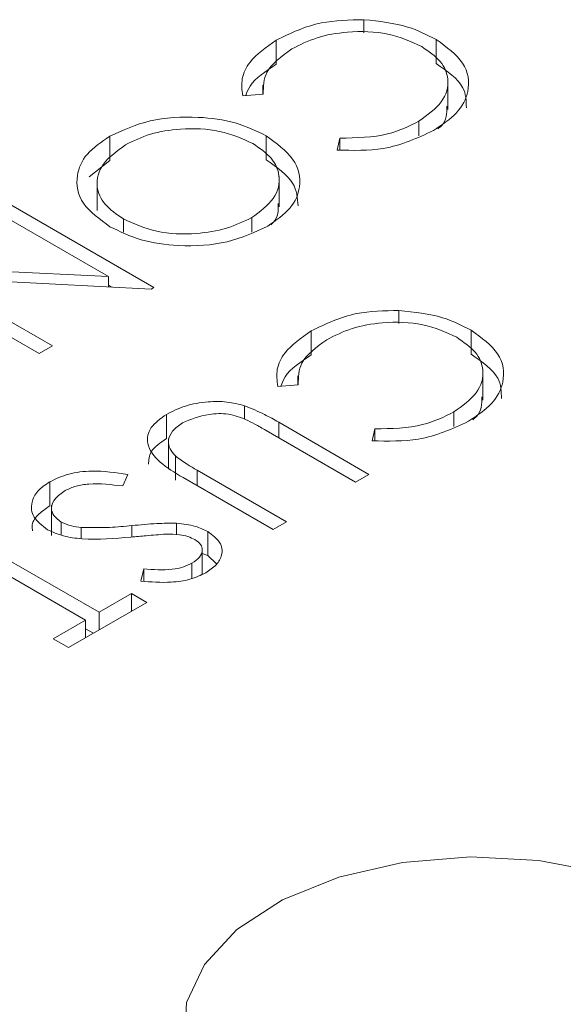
# Model space of a CAD drawing. Header units: inches. Extents: x 0.09 to 9.04, y 0 to 5.41.
# Tile 6 of 19: x 1.43 to 1.51, y 1.11 to 1.26. Entities that reach past the tile are written whole.
import ezdxf

# ---------------------------------------------------------------- set-up
doc = ezdxf.new("R2010")
doc.units = ezdxf.units.IN
doc.header["$MEASUREMENT"] = 0

msp = doc.modelspace()

# ---------------------------------------------------------------- linework, layer by layer
at = {"color": 7, "linetype": 'Continuous', "lineweight": 15}
for p, q in [((1.48214, 1.26243), (1.48214, 1.26453)), ((1.4683, 1.25748), (1.4683, 1.26129)), ((1.49354, 1.25759), (1.49354, 1.2614)), ((1.46619, 1.25416), (1.46619, 1.25277)), ((1.4954, 1.25036), (1.4954, 1.25513)), ((1.46624, 1.25278), (1.46299, 1.25252)), ((1.49082, 1.2462), (1.49082, 1.24848)), ((1.4667, 1.24238), (1.4667, 1.24619)), ((1.44199, 1.2423), (1.44199, 1.24611)), ((1.47789, 1.24391), (1.47833, 1.2458)), ((1.47833, 1.24393), (1.47833, 1.2458)), ((1.43876, 1.2397), (1.44199, 1.2423)), ((1.43999, 1.23913), (1.43999, 1.23437)), ((1.46876, 1.23497), (1.46876, 1.23973)), ((1.42541, 1.23584), (1.44898, 1.22223)), ((1.4418, 1.22393), (1.42329, 1.23461)), ((1.44416, 1.23093), (1.44416, 1.23304)), ((1.46444, 1.23094), (1.46444, 1.23325)), ((1.43085, 1.21176), (1.40728, 1.22537)), ((1.40776, 1.22565), (1.4418, 1.22393)), ((1.41441, 1.22369), (1.43296, 1.21298)), ((1.44854, 1.22197), (1.41441, 1.22369)), ((1.4418, 1.22231), (1.4418, 1.22393)), ((1.4418, 1.22256), (1.44228, 1.22229)), ((1.44898, 1.22223), (1.44854, 1.22197)), ((1.48767, 1.2165), (1.48767, 1.21859)), ((1.47383, 1.21155), (1.47383, 1.21536)), ((1.49907, 1.21166), (1.49907, 1.21547)), ((1.43296, 1.21298), (1.43085, 1.21176)), ((1.50093, 1.20443), (1.50093, 1.2092)), ((1.47172, 1.20823), (1.47172, 1.20684)), ((1.47177, 1.20685), (1.46852, 1.20659)), ((1.46329, 1.20143), (1.46329, 1.20354)), ((1.45095, 1.19835), (1.45095, 1.20216)), ((1.49635, 1.20026), (1.49635, 1.20255)), ((1.4808, 1.19147), (1.46668, 1.19963)), ((1.46868, 1.20091), (1.48291, 1.19269)), ((1.48342, 1.19798), (1.48386, 1.19987)), ((1.48386, 1.198), (1.48386, 1.19987)), ((1.45129, 1.19828), (1.45129, 1.19351)), ((1.45238, 1.19179), (1.45238, 1.1956)), ((1.4558, 1.19335), (1.46992, 1.18519)), ((1.44485, 1.19269), (1.44406, 1.19085)), ((1.46781, 1.18397), (1.45357, 1.19219)), ((1.48291, 1.19269), (1.4808, 1.19147)), ((1.43254, 1.18771), (1.43254, 1.19152)), ((1.4328, 1.18778), (1.4328, 1.18302)), ((1.43433, 1.18312), (1.43433, 1.18516)), ((1.43749, 1.18254), (1.43749, 1.18431)), ((1.45256, 1.18317), (1.45256, 1.18497)), ((1.46992, 1.18519), (1.46781, 1.18397)), ((1.41915, 1.1831), (1.44031, 1.17089)), ((1.45747, 1.17985), (1.45747, 1.18366)), ((1.43819, 1.16967), (1.41704, 1.18188)), ((1.45662, 1.17696), (1.45662, 1.18077)), ((1.45662, 1.18021), (1.45747, 1.17985)), ((1.45747, 1.17985), (1.45888, 1.17856)), ((1.44689, 1.17581), (1.44736, 1.17775)), ((1.44736, 1.17579), (1.44736, 1.17775)), ((1.45498, 1.17625), (1.45498, 1.17866)), ((1.44031, 1.17089), (1.44544, 1.17385)), ((1.44544, 1.17385), (1.44786, 1.17246)), ((1.44544, 1.17106), (1.44544, 1.17385)), ((1.44786, 1.17246), (1.43547, 1.16531)), ((1.44031, 1.1681), (1.44031, 1.17089)), ((1.43305, 1.1667), (1.43819, 1.16967)), ((1.43819, 1.16688), (1.43819, 1.16967)), ((1.43819, 1.1683), (1.43942, 1.16759)), ((1.43547, 1.16531), (1.43305, 1.1667))]:
    msp.add_line(p, q, dxfattribs=at)
at = {"color": 8, "linetype": 'Continuous', "lineweight": 15}
for p, q in [((1.46868, 1.19847), (1.46868, 1.20091)), ((1.4558, 1.1909), (1.4558, 1.19335)), ((1.4455, 1.18278), (1.4455, 1.18459))]:
    msp.add_line(p, q, dxfattribs=at)
at = {"color": 7, "linetype": 'Continuous', "lineweight": 15, "flags": 128}
msp.add_lwpolyline([(1.54696, 1.10453), (1.54602, 1.11076), (1.54261, 1.1167), (1.53692, 1.12202), (1.52926, 1.12645), (1.52004, 1.12973), (1.50975, 1.1317), (1.49896, 1.13224), (1.48824, 1.13134), (1.47817, 1.12903), (1.46929, 1.12544), (1.46209, 1.12077), (1.45694, 1.11526), (1.45414, 1.10922), (1.45383, 1.10297)], dxfattribs=at)
at = {"color": 7, "linetype": 'Continuous', "lineweight": 15}
for points, knots in [([(1.4683, 1.26129), (1.47056, 1.2624), (1.4746, 1.26436), (1.47984, 1.26448), (1.48214, 1.26453)], [0, 0, 0, 0, 0.559804, 1, 1, 1, 1]), ([(1.48214, 1.26453), (1.48455, 1.26427), (1.48884, 1.2638), (1.4921, 1.26213), (1.49354, 1.2614)], [0, 0, 0, 0, 0.559029, 1, 1, 1, 1]), ([(1.49126, 1.26027), (1.48956, 1.26105), (1.48615, 1.2626), (1.47991, 1.26279), (1.47457, 1.26183), (1.47201, 1.26055), (1.47073, 1.25991)], [0, 0, 0, 0, 0.279434, 0.558921, 0.779283, 1, 1, 1, 1]), ([(1.46299, 1.25252), (1.46288, 1.25342), (1.46267, 1.25522), (1.46416, 1.25839), (1.46673, 1.26019), (1.4683, 1.26129)], [0, 0, 0, 0, 0.280408, 0.560778, 1, 1, 1, 1]), ([(1.49082, 1.24848), (1.49216, 1.24945), (1.49482, 1.25138), (1.49576, 1.25488), (1.4945, 1.25803), (1.49234, 1.25953), (1.49126, 1.26027)], [0, 0, 0, 0, 0.279855, 0.559481, 0.779678, 1, 1, 1, 1]), ([(1.49354, 1.2614), (1.49517, 1.26021), (1.49844, 1.25783), (1.49899, 1.25348), (1.49714, 1.2497), (1.49445, 1.24791), (1.49311, 1.24701)], [0, 0, 0, 0, 0.279505, 0.559095, 0.779381, 1, 1, 1, 1]), ([(1.47073, 1.25991), (1.46913, 1.25873), (1.46627, 1.25661), (1.46625, 1.25395), (1.46624, 1.25278)], [0, 0, 0, 0, 0.558772, 1, 1, 1, 1]), ([(1.46347, 1.25256), (1.46367, 1.25305), (1.46439, 1.25493), (1.46664, 1.2564), (1.4683, 1.25748)], [0, 0, 0, 0, 0.262119, 1, 1, 1, 1]), ([(1.49354, 1.25759), (1.49526, 1.2564), (1.49824, 1.25435), (1.49829, 1.2517), (1.49831, 1.25059)], [0, 0, 0, 0, 0.57762, 1, 1, 1, 1]), ([(1.4938, 1.24726), (1.49398, 1.24741), (1.49524, 1.24843), (1.49524, 1.24974), (1.49524, 1.25086)], [0, 0, 0, 0, 0.146971, 1, 1, 1, 1]), ([(1.44199, 1.24611), (1.44402, 1.24704), (1.44808, 1.24892), (1.45547, 1.24934), (1.46202, 1.24845), (1.46514, 1.24694), (1.4667, 1.24619)], [0, 0, 0, 0, 0.27967, 0.559373, 0.779634, 1, 1, 1, 1]), ([(1.47833, 1.2458), (1.48096, 1.24586), (1.48568, 1.24595), (1.48925, 1.2477), (1.49082, 1.24848)], [0, 0, 0, 0, 0.558427, 1, 1, 1, 1]), ([(1.4646, 1.24496), (1.46293, 1.24571), (1.4596, 1.24722), (1.45355, 1.24743), (1.44828, 1.24661), (1.44576, 1.24538), (1.44449, 1.24476)], [0, 0, 0, 0, 0.279416, 0.559077, 0.779478, 1, 1, 1, 1]), ([(1.4667, 1.24619), (1.46831, 1.24501), (1.47151, 1.24266), (1.47242, 1.23841), (1.47082, 1.23463), (1.46825, 1.23282), (1.46696, 1.23191)], [0, 0, 0, 0, 0.279739, 0.55933, 0.779683, 1, 1, 1, 1]), ([(1.49311, 1.24701), (1.49059, 1.24584), (1.4861, 1.24376), (1.48041, 1.24387), (1.47789, 1.24391)], [0, 0, 0, 0, 0.559513, 1, 1, 1, 1]), ([(1.44204, 1.23182), (1.44042, 1.23299), (1.43718, 1.23534), (1.43647, 1.23962), (1.43805, 1.24341), (1.44068, 1.24521), (1.44199, 1.24611)], [0, 0, 0, 0, 0.279632, 0.559337, 0.779596, 1, 1, 1, 1]), ([(1.44449, 1.24476), (1.44317, 1.2438), (1.44052, 1.24187), (1.43963, 1.23838), (1.44095, 1.23526), (1.44309, 1.23378), (1.44416, 1.23304)], [0, 0, 0, 0, 0.279833, 0.559384, 0.779652, 1, 1, 1, 1]), ([(1.46444, 1.23325), (1.46573, 1.23422), (1.46832, 1.23616), (1.4691, 1.23964), (1.4678, 1.24274), (1.46567, 1.24422), (1.4646, 1.24496)], [0, 0, 0, 0, 0.279626, 0.559357, 0.779634, 1, 1, 1, 1]), ([(1.4667, 1.24238), (1.46838, 1.2412), (1.47141, 1.23907), (1.47165, 1.23634), (1.47176, 1.2351)], [0, 0, 0, 0, 0.550286, 1, 1, 1, 1]), ([(1.46743, 1.23214), (1.46757, 1.23226), (1.46867, 1.23321), (1.46862, 1.23441), (1.46857, 1.23546)], [0, 0, 0, 0, 0.119206, 1, 1, 1, 1]), ([(1.44416, 1.23304), (1.44584, 1.23228), (1.44919, 1.23076), (1.4553, 1.23054), (1.46058, 1.23142), (1.46315, 1.23264), (1.46444, 1.23325)], [0, 0, 0, 0, 0.279466, 0.558866, 0.779511, 1, 1, 1, 1]), ([(1.46696, 1.23191), (1.46492, 1.23096), (1.46084, 1.22905), (1.45336, 1.22859), (1.44675, 1.22952), (1.44361, 1.23105), (1.44204, 1.23182)], [0, 0, 0, 0, 0.279754, 0.559354, 0.779581, 1, 1, 1, 1]), ([(1.47383, 1.21536), (1.47609, 1.21646), (1.48013, 1.21843), (1.48537, 1.21854), (1.48767, 1.21859)], [0, 0, 0, 0, 0.559804, 1, 1, 1, 1]), ([(1.48767, 1.21859), (1.49008, 1.21833), (1.49437, 1.21787), (1.49763, 1.2162), (1.49907, 1.21547)], [0, 0, 0, 0, 0.559029, 1, 1, 1, 1]), ([(1.49679, 1.21434), (1.49509, 1.21512), (1.49168, 1.21667), (1.48544, 1.21686), (1.4801, 1.2159), (1.47754, 1.21462), (1.47626, 1.21397)], [0, 0, 0, 0, 0.279434, 0.558921, 0.779283, 1, 1, 1, 1]), ([(1.46852, 1.20659), (1.46841, 1.20749), (1.4682, 1.20929), (1.46969, 1.21246), (1.47226, 1.21426), (1.47383, 1.21536)], [0, 0, 0, 0, 0.280408, 0.560778, 1, 1, 1, 1]), ([(1.49907, 1.21547), (1.5007, 1.21428), (1.50397, 1.2119), (1.50452, 1.20755), (1.50267, 1.20377), (1.49998, 1.20197), (1.49864, 1.20107)], [0, 0, 0, 0, 0.279505, 0.559095, 0.779381, 1, 1, 1, 1]), ([(1.47626, 1.21397), (1.47466, 1.21279), (1.4718, 1.21068), (1.47178, 1.20802), (1.47177, 1.20685)], [0, 0, 0, 0, 0.558772, 1, 1, 1, 1]), ([(1.49635, 1.20255), (1.49769, 1.20351), (1.50035, 1.20545), (1.50129, 1.20895), (1.50003, 1.2121), (1.49787, 1.21359), (1.49679, 1.21434)], [0, 0, 0, 0, 0.279855, 0.559481, 0.779678, 1, 1, 1, 1]), ([(1.469, 1.20663), (1.4692, 1.20712), (1.46992, 1.209), (1.47217, 1.21047), (1.47383, 1.21155)], [0, 0, 0, 0, 0.262119, 1, 1, 1, 1]), ([(1.49907, 1.21166), (1.50079, 1.21047), (1.50377, 1.20842), (1.50382, 1.20577), (1.50384, 1.20465)], [0, 0, 0, 0, 0.57762, 1, 1, 1, 1]), ([(1.45095, 1.20216), (1.45191, 1.20264), (1.45382, 1.2036), (1.45725, 1.20422), (1.46055, 1.20423), (1.46238, 1.20377), (1.46329, 1.20354)], [0, 0, 0, 0, 0.280221, 0.559914, 0.779952, 1, 1, 1, 1]), ([(1.49933, 1.20133), (1.49951, 1.20148), (1.50077, 1.2025), (1.50077, 1.20381), (1.50077, 1.20492)], [0, 0, 0, 0, 0.146971, 1, 1, 1, 1]), ([(1.46329, 1.20354), (1.46436, 1.20309), (1.46628, 1.2023), (1.46795, 1.20134), (1.46868, 1.20091)], [0, 0, 0, 0, 0.559499, 1, 1, 1, 1]), ([(1.45357, 1.19219), (1.45228, 1.19296), (1.4497, 1.19449), (1.44764, 1.19732), (1.44819, 1.20018), (1.45003, 1.2015), (1.45095, 1.20216)], [0, 0, 0, 0, 0.281635, 0.560097, 0.780073, 1, 1, 1, 1]), ([(1.46345, 1.20138), (1.46258, 1.20171), (1.46084, 1.20237), (1.45697, 1.20227), (1.45481, 1.20138), (1.45349, 1.20083)], [0, 0, 0, 0, 0.281002, 0.560831, 1, 1, 1, 1]), ([(1.46668, 1.19963), (1.46609, 1.19997), (1.46505, 1.20057), (1.46394, 1.20113), (1.46345, 1.20138)], [0, 0, 0, 0, 0.560124, 1, 1, 1, 1]), ([(1.49864, 1.20107), (1.49612, 1.19991), (1.49163, 1.19783), (1.48593, 1.19794), (1.48342, 1.19798)], [0, 0, 0, 0, 0.559513, 1, 1, 1, 1]), ([(1.48386, 1.19987), (1.48649, 1.19992), (1.49121, 1.20002), (1.49478, 1.20177), (1.49635, 1.20255)], [0, 0, 0, 0, 0.558427, 1, 1, 1, 1]), ([(1.45349, 1.20083), (1.45291, 1.20041), (1.45175, 1.19958), (1.45117, 1.1981), (1.45141, 1.19672), (1.45206, 1.19597), (1.45238, 1.1956)], [0, 0, 0, 0, 0.279773, 0.559414, 0.779537, 1, 1, 1, 1]), ([(1.44813, 1.19428), (1.44816, 1.19496), (1.44825, 1.1965), (1.44999, 1.19769), (1.45095, 1.19835)], [0, 0, 0, 0, 0.444093, 1, 1, 1, 1]), ([(1.45238, 1.1956), (1.45297, 1.19515), (1.45403, 1.19436), (1.45526, 1.19366), (1.4558, 1.19335)], [0, 0, 0, 0, 0.559624, 1, 1, 1, 1]), ([(1.43254, 1.19152), (1.43349, 1.19198), (1.43541, 1.19288), (1.43988, 1.19341), (1.44297, 1.19296), (1.44485, 1.19269)], [0, 0, 0, 0, 0.279875, 0.559691, 1, 1, 1, 1]), ([(1.43218, 1.18395), (1.43135, 1.18459), (1.42968, 1.18585), (1.42951, 1.18813), (1.43044, 1.1901), (1.43184, 1.19105), (1.43254, 1.19152)], [0, 0, 0, 0, 0.279182, 0.559073, 0.779436, 1, 1, 1, 1]), ([(1.43495, 1.19013), (1.43438, 1.18972), (1.43324, 1.18892), (1.43265, 1.18748), (1.43302, 1.18613), (1.43389, 1.18548), (1.43433, 1.18516)], [0, 0, 0, 0, 0.280255, 0.560109, 0.78008, 1, 1, 1, 1]), ([(1.44406, 1.19085), (1.44228, 1.19106), (1.4398, 1.19137), (1.43661, 1.1909), (1.4355, 1.19039), (1.43495, 1.19013)], [0, 0, 0, 0, 0.559321, 0.779782, 1, 1, 1, 1]), ([(1.42983, 1.18378), (1.42978, 1.18401), (1.42959, 1.18485), (1.4305, 1.1863), (1.43186, 1.18724), (1.43254, 1.18771)], [0, 0, 0, 0, 0.156712, 0.578165, 1, 1, 1, 1]), ([(1.44534, 1.18277), (1.44277, 1.18255), (1.43919, 1.18224), (1.4346, 1.18286), (1.43299, 1.18359), (1.43218, 1.18395)], [0, 0, 0, 0, 0.560115, 0.780284, 1, 1, 1, 1]), ([(1.43433, 1.18516), (1.43486, 1.18492), (1.4358, 1.18449), (1.43697, 1.18436), (1.43749, 1.18431)], [0, 0, 0, 0, 0.55899, 1, 1, 1, 1]), ([(1.43749, 1.18431), (1.43899, 1.18428), (1.44168, 1.18423), (1.44433, 1.18448), (1.4455, 1.18459)], [0, 0, 0, 0, 0.5595, 1, 1, 1, 1]), ([(1.4455, 1.18459), (1.44681, 1.18472), (1.44915, 1.18496), (1.45152, 1.18497), (1.45256, 1.18497)], [0, 0, 0, 0, 0.560415, 1, 1, 1, 1]), ([(1.45256, 1.18497), (1.45359, 1.18486), (1.45543, 1.18465), (1.45685, 1.18396), (1.45747, 1.18366)], [0, 0, 0, 0, 0.55984, 1, 1, 1, 1]), ([(1.45086, 1.18324), (1.44982, 1.18317), (1.44798, 1.18303), (1.44615, 1.18285), (1.44534, 1.18277)], [0, 0, 0, 0, 0.559906, 1, 1, 1, 1]), ([(1.45545, 1.18238), (1.4551, 1.18255), (1.45438, 1.1829), (1.45279, 1.18324), (1.45159, 1.18324), (1.45086, 1.18324)], [0, 0, 0, 0, 0.279835, 0.559803, 1, 1, 1, 1]), ([(1.45498, 1.17866), (1.45542, 1.17896), (1.45631, 1.17955), (1.45672, 1.18064), (1.45647, 1.18166), (1.45579, 1.18214), (1.45545, 1.18238)], [0, 0, 0, 0, 0.280274, 0.559931, 0.77992, 1, 1, 1, 1]), ([(1.45747, 1.18366), (1.4582, 1.18312), (1.45967, 1.18203), (1.45988, 1.18006), (1.45896, 1.17836), (1.45776, 1.17754), (1.45716, 1.17713)], [0, 0, 0, 0, 0.279497, 0.558769, 0.779387, 1, 1, 1, 1]), ([(1.44736, 1.17775), (1.44888, 1.17764), (1.451, 1.17749), (1.45362, 1.17799), (1.45453, 1.17844), (1.45498, 1.17866)], [0, 0, 0, 0, 0.559835, 0.779848, 1, 1, 1, 1]), ([(1.45716, 1.17713), (1.45637, 1.17675), (1.45477, 1.176), (1.45111, 1.17549), (1.4485, 1.17569), (1.44689, 1.17581)], [0, 0, 0, 0, 0.279762, 0.5595, 1, 1, 1, 1])]:
    msp.add_open_spline(points, degree=3, knots=knots, dxfattribs=at)

doc.saveas('drawing.dxf')
